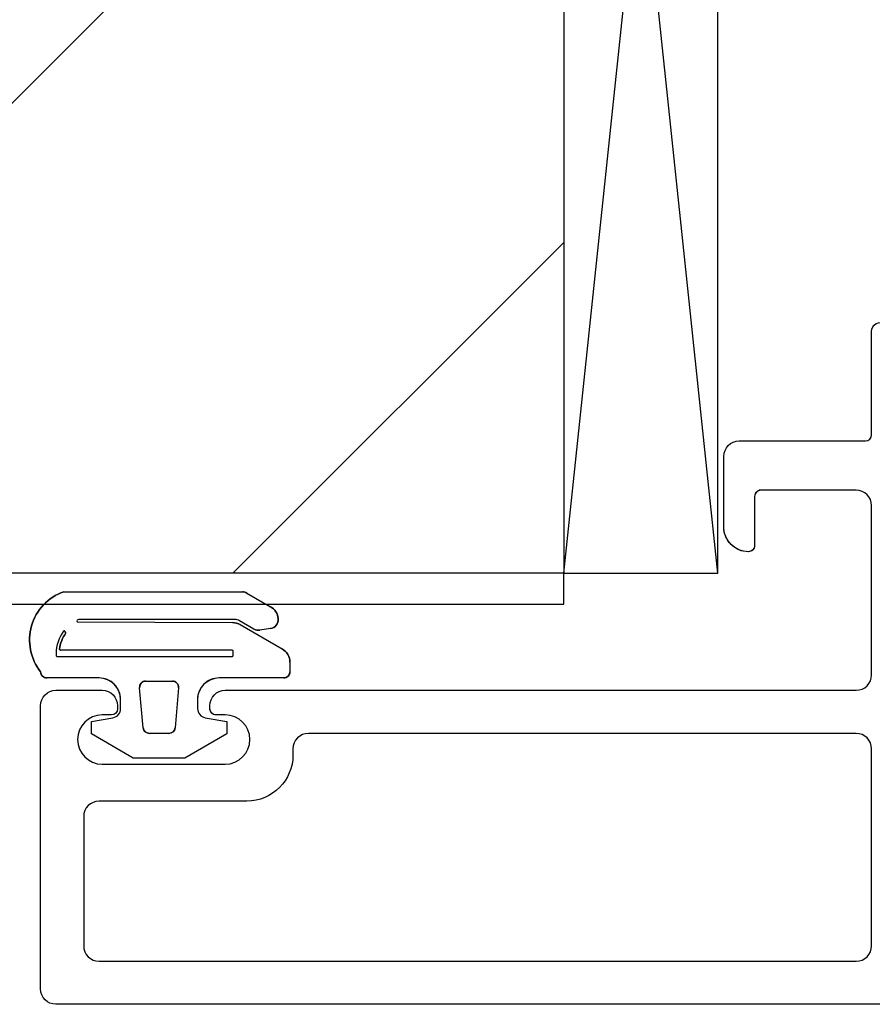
# Model space of a CAD drawing. Header units: millimetres. Extents: x 111285 to 237437, y -9513 to 52045.
# Tile 33 of 117: x 137631 to 137659, y 400 to 432. Entities that reach past the tile are written whole.
import ezdxf

# ---------------------------------------------------------------- set-up
doc = ezdxf.new("R2010")
doc.units = ezdxf.units.MM
doc.header["$LTSCALE"] = 100
doc.linetypes.add('ACAD_ISO10W100', pattern=[18, 12, -3, 0, -3])
doc.layers.get('0').update_dxf_attribs({"color": 252})
for name, color, linetype in [('0-arcering', 252, 'Continuous'), ('0-binnenwanden', 252, 'Continuous'), ('0-BUITENKOZIJNEN', 252, 'Continuous')]:
    doc.layers.add(name, color=color, linetype=linetype)

# ---------------------------------------------------------------- blocks, each defined once
blk = doc.blocks.new('S270152_3block')
at = {"color": 5, "linetype": 'Continuous'}
for points in [[(-2.909185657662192, 5.347905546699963), (-2.785387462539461, 6.050000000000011), (-2.385387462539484, 6.050000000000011), (-1.600000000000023, 4.689669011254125), (-1.600000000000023, 3.010330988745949), (-2.385387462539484, 1.650000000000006), (-2.785387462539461, 1.650000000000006), (-2.909185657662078, 2.352094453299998, 0.3639702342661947), (-3.204627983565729, 2.599999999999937), (-3.499999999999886, 2.599999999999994, 0.414213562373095), (-4.200000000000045, 1.900000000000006), (-4.200000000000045, 0.1999999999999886, -0.414213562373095), (-4.400000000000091, 0), (-4.400000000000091, 0), (-4.400000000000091, 0, -0.5143476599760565), (-7, 0.7495587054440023), (-7, 6.555513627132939), (-7, 6.555513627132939, -0.1316524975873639), (-6.959807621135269, 6.705513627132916), (-6.959807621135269, 6.705513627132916), (-6.516783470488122, 7.472853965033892), (-6.516783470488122, 7.472853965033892, -0.2441423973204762), (-6.128393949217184, 7.720858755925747), (-6.128393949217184, 7.720858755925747, -0.3962331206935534), (-5.805040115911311, 7.467226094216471), (-5.805040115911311, 7.467226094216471), (-5.753205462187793, 7.126888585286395), (-5.753205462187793, 7.126888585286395, -0.1703036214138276), (-5.789977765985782, 6.931718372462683), (-5.789977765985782, 6.931718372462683), (-6.059807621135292, 6.464359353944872), (-6.059807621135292, 6.464359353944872, 0.1316524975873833), (-6.099999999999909, 6.314359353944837), (-6.099999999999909, 6.314359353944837), (-6.100000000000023, 1.238134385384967), (-6.100000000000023, 1.238134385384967, 0.4916311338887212), (-6.026319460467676, 1.183016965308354), (-6.026319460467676, 1.183016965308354), (-6, 6.233974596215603, -0.131652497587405), (-5.933012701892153, 6.483974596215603), (-5.144337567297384, 7.849999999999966), (-5.144337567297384, 7.849999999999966, -0.2679491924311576), (-4.711324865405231, 8.099999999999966), (-4.711324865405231, 8.099999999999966), (-4.400000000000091, 8.099999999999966, -0.414213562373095), (-4.200000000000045, 7.899999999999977), (-4.200000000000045, 5.800000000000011, 0.414213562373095), (-3.5, 5.100000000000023), (-3.204627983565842, 5.100000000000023, 0.363970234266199)], [(-4.899999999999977, 0.535276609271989), (-4.899999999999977, 6.225514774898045), (-4.899999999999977, 6.225514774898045), (-4.92999999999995, 6.255514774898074), (-4.92999999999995, 6.255514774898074), (-4.899999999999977, 6.225514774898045), (-4.899999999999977, 6.225514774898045, 0.4142135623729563), (-4.92999999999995, 6.255514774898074, 0.4142135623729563), (-4.92999999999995, 6.255514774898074), (-5.069999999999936, 6.255514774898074), (-5.069999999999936, 6.255514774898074, 0.4142135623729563), (-5.099999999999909, 6.225514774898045), (-5.099999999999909, 6.225514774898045), (-5.100000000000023, 0.6432031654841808), (-5.100000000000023, 0.6432031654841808, -0.450353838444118), (-5.133644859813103, 0.6134254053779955), (-5.133644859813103, 0.6134254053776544, -0.124640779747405), (-5.666247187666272, 0.8242821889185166), (-5.666247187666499, 0.8242821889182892), (-5.718000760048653, 0.792473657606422), (-5.718000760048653, 0.792473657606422, 0.506574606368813), (-5.718429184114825, 0.744100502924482), (-5.718429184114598, 0.7441005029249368, 0.1618581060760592), (-5, 0.5052766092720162), (-5, 0.5052766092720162), (-4.92999999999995, 0.5052766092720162), (-4.92999999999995, 0.5052766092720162, 0.4142135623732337)], [(-2.582568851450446, 4.367241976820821, -0.3888787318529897), (-2.399999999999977, 4.168003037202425), (-2.399999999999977, 4.168003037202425), (-2.399999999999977, 3.531996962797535), (-2.399999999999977, 3.531996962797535, -0.3888787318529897), (-2.582568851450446, 3.332758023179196), (-2.582568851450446, 3.332758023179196), (-3.882568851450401, 3.219022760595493), (-3.882568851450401, 3.219022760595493, -0.4400105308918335), (-4.099999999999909, 3.418261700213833), (-4.099999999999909, 3.418261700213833), (-4.100000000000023, 4.281738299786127), (-4.100000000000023, 4.281738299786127, -0.4400105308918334), (-3.882568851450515, 4.480977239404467), (-3.882568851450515, 4.480977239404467)]]:
    blk.add_lwpolyline(points, format="xyb", close=True, dxfattribs=at)
blk = doc.blocks.new('SR8-hori')
at = {"linetype": 'Continuous'}
for p, q in [((0.7495587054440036, 8.300000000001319), (6.55551362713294, 8.300000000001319)), ((6.55551362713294, 8.300000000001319), (6.55551362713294, 8.300000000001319)), ((6.705513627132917, 8.259807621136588), (6.705513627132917, 8.259807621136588)), ((6.705513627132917, 8.259807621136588), (7.472853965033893, 7.816783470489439)), ((7.472853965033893, 7.816783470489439), (7.472853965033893, 7.816783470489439)), ((6.314359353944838, 7.400000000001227), (1.238134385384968, 7.400000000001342)), ((1.238134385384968, 7.400000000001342), (1.238134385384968, 7.400000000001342)), ((6.314359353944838, 7.400000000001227), (6.314359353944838, 7.400000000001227)), ((6.931718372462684, 7.0899777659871), (6.464359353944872, 7.35980762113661)), ((6.464359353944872, 7.35980762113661), (6.464359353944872, 7.35980762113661)), ((7.720858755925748, 7.428393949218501), (7.720858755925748, 7.428393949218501)), ((1.183016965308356, 7.326319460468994), (1.183016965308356, 7.326319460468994)), ((1.183016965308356, 7.326319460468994), (6.233974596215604, 7.300000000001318)), ((6.483974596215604, 7.233012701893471), (7.849999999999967, 6.444337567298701)), ((6.931718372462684, 7.0899777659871), (6.931718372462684, 7.0899777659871)), ((7.467226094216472, 7.105040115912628), (7.126888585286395, 7.053205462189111)), ((7.126888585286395, 7.053205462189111), (7.126888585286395, 7.053205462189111)), ((7.467226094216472, 7.105040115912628), (7.467226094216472, 7.105040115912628)), ((0.744100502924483, 7.018429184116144), (0.7441005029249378, 7.018429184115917)), ((0.8242821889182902, 6.966247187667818), (0.792473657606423, 7.018000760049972)), ((0.792473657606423, 7.018000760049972), (0.792473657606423, 7.018000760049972)), ((0.8242821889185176, 6.966247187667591), (0.8242821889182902, 6.966247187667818)), ((0.6134254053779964, 6.433644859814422), (0.6134254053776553, 6.433644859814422)), ((6.225514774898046, 6.400000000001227), (0.6432031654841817, 6.400000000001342)), ((0.6432031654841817, 6.400000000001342), (0.6432031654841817, 6.400000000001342)), ((6.225514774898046, 6.400000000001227), (6.225514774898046, 6.400000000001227)), ((7.849999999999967, 6.444337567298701), (7.849999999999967, 6.444337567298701)), ((0.5052766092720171, 6.300000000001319), (0.5052766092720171, 6.300000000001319)), ((0.5052766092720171, 6.300000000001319), (0.5052766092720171, 6.230000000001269)), ((0.5052766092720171, 6.230000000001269), (0.5052766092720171, 6.230000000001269)), ((0.5352766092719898, 6.200000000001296), (6.225514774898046, 6.200000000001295)), ((6.225514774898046, 6.200000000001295), (6.255514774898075, 6.230000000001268)), ((6.255514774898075, 6.230000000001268), (6.225514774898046, 6.200000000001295)), ((6.225514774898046, 6.200000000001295), (6.225514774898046, 6.200000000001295)), ((6.225514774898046, 6.200000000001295), (6.225514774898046, 6.200000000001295)), ((6.255514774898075, 6.230000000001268), (6.255514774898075, 6.370000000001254)), ((6.255514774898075, 6.370000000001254), (6.255514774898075, 6.370000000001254)), ((6.255514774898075, 6.230000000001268), (6.255514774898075, 6.230000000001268)), ((6.255514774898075, 6.230000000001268), (6.255514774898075, 6.230000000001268)), ((8.099999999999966, 6.011324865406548), (8.099999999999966, 6.011324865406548)), ((8.099999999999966, 6.011324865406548), (8.099999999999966, 5.700000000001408)), ((8.082401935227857e-16, 5.70000000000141), (8.082401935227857e-16, 5.70000000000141)), ((8.082401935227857e-16, 5.70000000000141), (8.082401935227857e-16, 5.70000000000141)), ((1.900000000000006, 5.500000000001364), (0.1999999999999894, 5.500000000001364)), ((7.899999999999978, 5.500000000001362), (5.800000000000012, 5.500000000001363)), ((3.332758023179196, 3.882568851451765), (3.219022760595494, 5.18256885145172)), ((3.219022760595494, 5.18256885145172), (3.219022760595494, 5.18256885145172)), ((3.418261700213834, 5.400000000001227), (3.418261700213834, 5.400000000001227)), ((3.418261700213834, 5.400000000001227), (4.281738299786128, 5.400000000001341)), ((4.281738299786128, 5.400000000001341), (4.281738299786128, 5.400000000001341)), ((4.480977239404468, 5.182568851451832), (4.367241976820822, 3.882568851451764)), ((4.480977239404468, 5.182568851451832), (4.480977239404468, 5.182568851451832)), ((2.599999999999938, 4.504627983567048), (2.599999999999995, 4.800000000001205)), ((5.100000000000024, 4.800000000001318), (5.100000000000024, 4.50462798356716)), ((1.650000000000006, 4.08538746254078), (2.352094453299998, 4.209185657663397)), ((5.347905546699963, 4.20918565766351), (6.050000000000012, 4.085387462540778)), ((1.650000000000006, 3.685387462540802), (1.650000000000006, 4.08538746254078)), ((3.332758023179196, 3.882568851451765), (3.332758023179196, 3.882568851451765)), ((6.050000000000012, 4.085387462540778), (6.050000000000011, 3.685387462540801)), ((3.010330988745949, 2.900000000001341), (1.650000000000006, 3.685387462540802)), ((4.168003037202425, 3.700000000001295), (3.531996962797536, 3.700000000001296)), ((3.531996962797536, 3.700000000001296), (3.531996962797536, 3.700000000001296)), ((4.168003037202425, 3.700000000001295), (4.168003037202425, 3.700000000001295)), ((6.050000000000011, 3.685387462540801), (4.689669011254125, 2.900000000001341)), ((4.689669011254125, 2.900000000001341), (3.010330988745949, 2.900000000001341))]:
    blk.add_line(p, q, dxfattribs=at)
for centre, radius, start, end in [((1.304190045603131, 6.73205850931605), 1.663146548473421, 109.4803250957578, 218.3559984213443), ((6.555513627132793, 8.00000000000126), 0.3000000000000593, 59.99999999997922, 89.999999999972), ((7.22285396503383, 7.38377076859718), 0.5000000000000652, 5.120252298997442, 59.99999999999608), ((1.238987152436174, 7.341906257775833), 0.05810000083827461, 90.8409932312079, 195.5616650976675), ((6.314359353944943, 7.100000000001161), 0.3000000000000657, 60.00000000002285, 90.00000000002), ((7.422055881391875, 7.40162004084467), 0.2999999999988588, 278.6598082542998, 5.120252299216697), ((6.233974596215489, 6.800000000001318), 0.5, 59.99999999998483, 89.99999999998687), ((7.081718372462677, 7.349785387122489), 0.3000000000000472, 240.0000000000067, 278.6598082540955), ((1.705276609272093, 6.300000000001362), 1.200000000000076, 143.2237961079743, 180.0000000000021), ((1.770532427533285, 6.283587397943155), 1.166796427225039, 144.1919311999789, 172.610932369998), ((0.7681299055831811, 7.000468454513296), 0.03000000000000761, 35.76133317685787, 143.2237961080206), ((0.6432031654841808, 6.430000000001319), 0.02999999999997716, 173.0215899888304, 270.0000000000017), ((6.225514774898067, 6.370000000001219), 0.03000000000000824, 6.785183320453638e-11, 90.00000000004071), ((7.60000000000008, 6.011324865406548), 0.4999999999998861, 0, 60.0000000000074), ((0.5352766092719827, 6.230000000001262), 0.02999999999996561, 179.9999999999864, 270.0000000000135), ((6.225514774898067, 6.230000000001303), 0.03000000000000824, 269.9999999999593, 359.9999999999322), ((0.2000000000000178, 5.700000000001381), 0.2000000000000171, 179.9999999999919, 269.9999999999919), ((1.899999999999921, 4.80000000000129), 0.7000000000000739, 359.9999999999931, 89.999999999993), ((5.800000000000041, 4.800000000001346), 0.700000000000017, 90.00000000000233, 180.0000000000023), ((7.899999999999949, 5.70000000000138), 0.2000000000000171, 270.0000000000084, 8.142219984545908e-12), ((3.418261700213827, 5.200000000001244), 0.1999999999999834, 89.99999999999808, 184.9999999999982), ((4.281738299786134, 5.200000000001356), 0.1999999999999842, 355.0000000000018, 90.00000000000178), ((2.299999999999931, 4.504627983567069), 0.3000000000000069, 279.9999999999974, 359.999999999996), ((5.400000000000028, 4.504627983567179), 0.3000000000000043, 180.0000000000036, 260.000000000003), ((3.531996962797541, 3.900000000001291), 0.1999999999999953, 184.9999999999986, 269.9999999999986), ((4.168003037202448, 3.900000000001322), 0.2000000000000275, 269.9999999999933, 354.9999999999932)]:
    blk.add_arc(centre, radius, start, end, dxfattribs=at)
at = {"layer": '0-BUITENKOZIJNEN', "linetype": 'Continuous', "ltscale": 0.25}
blk.add_lwpolyline([(77.5, -5.100000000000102), (0.5000000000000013, -5.10000000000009, -0.4142135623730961), (1.265654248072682e-15, -4.60000000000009), (-7.771561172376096e-16, 4.599999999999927, -0.4142135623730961), (0.4999999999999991, 5.099999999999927), (1.999999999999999, 5.099999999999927, -0.4142135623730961), (2.499999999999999, 4.599999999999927), (2.499999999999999, 4.499999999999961, -0.4142135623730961), (2.30000000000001, 4.299999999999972), (1.999999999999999, 4.299999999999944, 1.000000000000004), (2, 2.699999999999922), (6, 2.699999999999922, 1.000000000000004), (5.999999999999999, 4.299999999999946), (5.699999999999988, 4.299999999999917, -0.4142135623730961), (5.499999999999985, 4.499999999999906), (5.499999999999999, 4.5999999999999, -0.4142135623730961), (5.999999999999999, 5.0999999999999), (26.5, 5.099999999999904, 0.4142135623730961), (27, 5.599999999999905), (27.00000000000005, 11.09999999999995, 0.4142135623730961), (26.50000000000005, 11.59999999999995), (23.40000000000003, 11.59999999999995, 0.4142135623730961), (23.20000000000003, 11.39999999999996), (23.20000000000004, 9.800002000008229, -0.4142135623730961), (23.00000000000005, 9.60000200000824, -0.4142135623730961), (22.20000000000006, 10.4000019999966), (22.20000000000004, 12.69999999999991, -0.4142135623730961), (22.70000000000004, 13.19999999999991), (26.80000000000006, 13.19999999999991, 0.4142135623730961), (27.00000000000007, 13.3999999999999), (27.00000000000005, 16.75172530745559, -0.5773512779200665), (27.45000078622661, 17.01153247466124)], format="xyb", dxfattribs=at)
at = {"layer": '0-BUITENKOZIJNEN', "linetype": 'Continuous'}
blk.add_lwpolyline([(1.400000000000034, 0.9999999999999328), (1.400000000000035, -3.200000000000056, 0.4142135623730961), (1.900000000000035, -3.700000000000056), (26.5, -3.70000000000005, 0.4142135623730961), (27, -3.20000000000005), (27, 3.199999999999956, 0.4142135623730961), (26.5, 3.699999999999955), (8.700000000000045, 3.699999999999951, 0.4142135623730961), (8.200000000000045, 3.199999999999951), (8.200000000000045, 2.999999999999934, -0.4142135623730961), (6.700000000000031, 1.499999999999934), (1.900000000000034, 1.499999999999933, 0.4142135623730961)], format="xyb", close=True, dxfattribs=at)
blk = doc.blocks.new('onderlegger beganegrond')
at = {"layer": '0-arcering', "ltscale": 0.1}
h = blk.add_hatch(dxfattribs=at)
h.set_pattern_fill('ANSI31', color=256, scale=5, style=0)
h.set_pattern_definition([(224.9999999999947, (11118.99999999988, 4.632738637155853e-10), (11.2253201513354, -11.22532015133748), [])])
h.paths.add_polyline_path([(11496.99999999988, 414.0000000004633), (11434.99999999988, 414.0000000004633), (11434.99999999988, 489.0000000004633), (11478.99999999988, 489.0000000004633), (11478.99999999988, 458.0000000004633), (11496.99999999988, 458.0000000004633)])
at = {"ltscale": 0.1}
for p, q in [((11502.00001335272, 414.0000000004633), (11497.00001335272, 461.5000000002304)), ((11497.00001335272, 414.0000000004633), (11502.00001335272, 461.5000000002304))]:
    blk.add_line(p, q, dxfattribs=at)
blk.add_lwpolyline([(11502.00001335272, 461.5000000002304), (11497.00001335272, 461.5000000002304), (11497.00001335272, 414.0000000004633), (11502.00001335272, 414.0000000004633)], close=True, dxfattribs=at)
blk.add_lwpolyline([(11496.99999999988, 414.0000000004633), (11434.99999999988, 414.0000000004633), (11434.99999999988, 413.0000000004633), (11496.99999999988, 413.0000000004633)], close=True)
at = {"layer": '0-binnenwanden', "ltscale": 0.1}
blk.add_lwpolyline([(11496.99999999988, 414.0000000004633), (11434.99999999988, 414.0000000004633), (11434.99999999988, 489.0000000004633), (11478.99999999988, 489.0000000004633), (11478.99999999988, 458.0000000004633), (11496.99999999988, 458.0000000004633)], close=True, dxfattribs=at)
blk.add_blockref('SR8-hori', (11480, 405.1000000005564))
at = {"linetype": 'ACAD_ISO10W100', "rotation": 270}
blk.add_blockref('S270152_3block', (11479.99999999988, 406.4000000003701), dxfattribs=at)

msp = doc.modelspace()

# ---------------------------------------------------------------- linework, layer by layer
at = {"linetype": 'Continuous'}
for p, q in [((137632.7480639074, 413.4000000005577), (137638.5540188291, 413.4000000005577)), ((137632.7480639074, 413.4000000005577), (137638.5540188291, 413.4000000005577)), ((137632.7480639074, 413.4000000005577), (137638.5540188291, 413.4000000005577)), ((137638.5540188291, 413.4000000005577), (137638.5540188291, 413.4000000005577)), ((137638.5540188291, 413.4000000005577), (137638.5540188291, 413.4000000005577)), ((137638.5540188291, 413.4000000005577), (137638.5540188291, 413.4000000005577)), ((137638.7040188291, 413.359807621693), (137638.7040188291, 413.359807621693)), ((137638.7040188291, 413.359807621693), (137639.471359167, 412.9167834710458)), ((137638.7040188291, 413.359807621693), (137638.7040188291, 413.359807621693)), ((137638.7040188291, 413.359807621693), (137639.471359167, 412.9167834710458)), ((137638.7040188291, 413.359807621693), (137638.7040188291, 413.359807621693)), ((137638.7040188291, 413.359807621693), (137639.471359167, 412.9167834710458)), ((137639.471359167, 412.9167834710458), (137639.471359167, 412.9167834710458)), ((137639.471359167, 412.9167834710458), (137639.471359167, 412.9167834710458)), ((137639.471359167, 412.9167834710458), (137639.471359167, 412.9167834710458)), ((137633.1815221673, 412.4263194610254), (137633.1815221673, 412.4263194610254)), ((137633.1815221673, 412.4263194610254), (137638.2324797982, 412.4000000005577)), ((137633.1815221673, 412.4263194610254), (137633.1815221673, 412.4263194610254)), ((137633.1815221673, 412.4263194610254), (137638.2324797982, 412.4000000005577)), ((137633.1815221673, 412.4263194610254), (137633.1815221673, 412.4263194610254)), ((137633.1815221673, 412.4263194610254), (137638.2324797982, 412.4000000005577)), ((137638.3128645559, 412.5000000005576), (137633.2366395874, 412.5000000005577)), ((137633.2366395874, 412.5000000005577), (137633.2366395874, 412.5000000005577)), ((137638.3128645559, 412.5000000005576), (137633.2366395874, 412.5000000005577)), ((137633.2366395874, 412.5000000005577), (137633.2366395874, 412.5000000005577)), ((137638.3128645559, 412.5000000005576), (137633.2366395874, 412.5000000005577)), ((137633.2366395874, 412.5000000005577), (137633.2366395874, 412.5000000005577)), ((137638.3128645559, 412.5000000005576), (137638.3128645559, 412.5000000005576)), ((137638.3128645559, 412.5000000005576), (137638.3128645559, 412.5000000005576)), ((137638.3128645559, 412.5000000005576), (137638.3128645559, 412.5000000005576)), ((137638.9302235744, 412.1899777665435), (137638.4628645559, 412.459807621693)), ((137638.4628645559, 412.459807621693), (137638.4628645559, 412.459807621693)), ((137638.9302235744, 412.1899777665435), (137638.4628645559, 412.459807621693)), ((137638.4628645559, 412.459807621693), (137638.4628645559, 412.459807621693)), ((137638.9302235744, 412.1899777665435), (137638.4628645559, 412.459807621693)), ((137638.4628645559, 412.459807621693), (137638.4628645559, 412.459807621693)), ((137638.4824797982, 412.3330127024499), (137639.848505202, 411.5443375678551)), ((137638.4824797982, 412.3330127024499), (137639.848505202, 411.5443375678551)), ((137638.4824797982, 412.3330127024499), (137639.848505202, 411.5443375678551)), ((137639.7193639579, 412.5283939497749), (137639.7193639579, 412.5283939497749)), ((137639.7193639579, 412.5283939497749), (137639.7193639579, 412.5283939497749)), ((137639.7193639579, 412.5283939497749), (137639.7193639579, 412.5283939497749)), ((137632.7426057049, 412.1184291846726), (137632.7426057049, 412.1184291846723)), ((137632.7426057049, 412.1184291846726), (137632.7426057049, 412.1184291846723)), ((137632.7426057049, 412.1184291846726), (137632.7426057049, 412.1184291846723)), ((137632.8227873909, 412.0662471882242), (137632.7909788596, 412.1180007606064)), ((137632.7909788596, 412.1180007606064), (137632.7909788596, 412.1180007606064)), ((137632.8227873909, 412.0662471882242), (137632.7909788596, 412.1180007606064)), ((137632.7909788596, 412.1180007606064), (137632.7909788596, 412.1180007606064)), ((137632.8227873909, 412.0662471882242), (137632.7909788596, 412.1180007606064)), ((137632.7909788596, 412.1180007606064), (137632.7909788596, 412.1180007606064)), ((137632.8227873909, 412.066247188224), (137632.8227873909, 412.0662471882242)), ((137632.8227873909, 412.066247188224), (137632.8227873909, 412.0662471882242)), ((137632.8227873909, 412.066247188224), (137632.8227873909, 412.0662471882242)), ((137638.9302235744, 412.1899777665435), (137638.9302235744, 412.1899777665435)), ((137638.9302235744, 412.1899777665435), (137638.9302235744, 412.1899777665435)), ((137638.9302235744, 412.1899777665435), (137638.9302235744, 412.1899777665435)), ((137639.4657312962, 412.205040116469), (137639.1253937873, 412.1532054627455)), ((137639.4657312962, 412.205040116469), (137639.1253937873, 412.1532054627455)), ((137639.4657312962, 412.205040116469), (137639.1253937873, 412.1532054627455)), ((137639.1253937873, 412.1532054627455), (137639.1253937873, 412.1532054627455)), ((137639.1253937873, 412.1532054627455), (137639.1253937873, 412.1532054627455)), ((137639.1253937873, 412.1532054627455), (137639.1253937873, 412.1532054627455)), ((137639.4657312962, 412.205040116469), (137639.4657312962, 412.205040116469)), ((137639.4657312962, 412.205040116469), (137639.4657312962, 412.205040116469)), ((137639.4657312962, 412.205040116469), (137639.4657312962, 412.205040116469)), ((137632.5037818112, 411.4000000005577), (137632.5037818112, 411.4000000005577)), ((137632.5037818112, 411.4000000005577), (137632.5037818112, 411.3300000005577)), ((137632.5037818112, 411.4000000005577), (137632.5037818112, 411.4000000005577)), ((137632.5037818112, 411.4000000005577), (137632.5037818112, 411.3300000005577)), ((137632.5037818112, 411.4000000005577), (137632.5037818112, 411.4000000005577)), ((137632.5037818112, 411.4000000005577), (137632.5037818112, 411.3300000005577)), ((137632.5037818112, 411.3300000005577), (137632.5037818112, 411.3300000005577)), ((137632.5037818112, 411.3300000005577), (137632.5037818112, 411.3300000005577)), ((137632.5037818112, 411.3300000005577), (137632.5037818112, 411.3300000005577)), ((137632.6119306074, 411.5336448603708), (137632.6119306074, 411.5336448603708)), ((137632.6119306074, 411.5336448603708), (137632.6119306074, 411.5336448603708)), ((137632.6119306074, 411.5336448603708), (137632.6119306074, 411.5336448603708)), ((137638.2240199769, 411.5000000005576), (137632.6417083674, 411.5000000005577)), ((137632.6417083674, 411.5000000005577), (137632.6417083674, 411.5000000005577)), ((137638.2240199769, 411.5000000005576), (137632.6417083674, 411.5000000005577)), ((137632.6417083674, 411.5000000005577), (137632.6417083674, 411.5000000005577)), ((137638.2240199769, 411.5000000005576), (137632.6417083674, 411.5000000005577)), ((137632.6417083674, 411.5000000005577), (137632.6417083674, 411.5000000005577)), ((137638.2240199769, 411.5000000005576), (137638.2240199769, 411.5000000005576)), ((137638.2240199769, 411.5000000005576), (137638.2240199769, 411.5000000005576)), ((137638.2240199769, 411.5000000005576), (137638.2240199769, 411.5000000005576)), ((137638.2240199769, 411.3000000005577), (137638.2540199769, 411.3300000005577)), ((137638.2540199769, 411.3300000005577), (137638.2240199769, 411.3000000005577)), ((137638.2240199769, 411.3000000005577), (137638.2540199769, 411.3300000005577)), ((137638.2540199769, 411.3300000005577), (137638.2240199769, 411.3000000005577)), ((137638.2240199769, 411.3000000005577), (137638.2540199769, 411.3300000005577)), ((137638.2540199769, 411.3300000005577), (137638.2240199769, 411.3000000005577)), ((137638.2540199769, 411.3300000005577), (137638.2540199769, 411.4700000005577)), ((137638.2540199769, 411.4700000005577), (137638.2540199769, 411.4700000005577)), ((137638.2540199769, 411.3300000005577), (137638.2540199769, 411.4700000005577)), ((137638.2540199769, 411.4700000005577), (137638.2540199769, 411.4700000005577)), ((137638.2540199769, 411.3300000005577), (137638.2540199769, 411.4700000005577)), ((137638.2540199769, 411.4700000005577), (137638.2540199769, 411.4700000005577)), ((137638.2540199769, 411.3300000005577), (137638.2540199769, 411.3300000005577)), ((137638.2540199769, 411.3300000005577), (137638.2540199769, 411.3300000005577)), ((137638.2540199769, 411.3300000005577), (137638.2540199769, 411.3300000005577)), ((137638.2540199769, 411.3300000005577), (137638.2540199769, 411.3300000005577)), ((137638.2540199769, 411.3300000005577), (137638.2540199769, 411.3300000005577)), ((137638.2540199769, 411.3300000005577), (137638.2540199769, 411.3300000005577)), ((137639.848505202, 411.5443375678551), (137639.848505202, 411.5443375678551)), ((137639.848505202, 411.5443375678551), (137639.848505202, 411.5443375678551)), ((137639.848505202, 411.5443375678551), (137639.848505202, 411.5443375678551)), ((137632.5337818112, 411.3000000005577), (137638.2240199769, 411.3000000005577)), ((137632.5337818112, 411.3000000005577), (137638.2240199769, 411.3000000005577)), ((137632.5337818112, 411.3000000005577), (137638.2240199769, 411.3000000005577)), ((137638.2240199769, 411.3000000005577), (137638.2240199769, 411.3000000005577)), ((137638.2240199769, 411.3000000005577), (137638.2240199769, 411.3000000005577)), ((137638.2240199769, 411.3000000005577), (137638.2240199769, 411.3000000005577)), ((137638.2240199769, 411.3000000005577), (137638.2240199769, 411.3000000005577)), ((137638.2240199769, 411.3000000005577), (137638.2240199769, 411.3000000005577)), ((137638.2240199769, 411.3000000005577), (137638.2240199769, 411.3000000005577)), ((137640.098505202, 411.111324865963), (137640.098505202, 411.111324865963)), ((137640.098505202, 411.111324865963), (137640.098505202, 410.8000000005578)), ((137640.098505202, 411.111324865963), (137640.098505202, 411.111324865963)), ((137640.098505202, 411.111324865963), (137640.098505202, 410.8000000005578)), ((137640.098505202, 411.111324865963), (137640.098505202, 411.111324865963)), ((137640.098505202, 411.111324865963), (137640.098505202, 410.8000000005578)), ((137631.9985052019, 410.8000000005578), (137631.9985052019, 410.8000000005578)), ((137631.9985052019, 410.8000000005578), (137631.9985052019, 410.8000000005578)), ((137631.9985052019, 410.8000000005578), (137631.9985052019, 410.8000000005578)), ((137631.9985052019, 410.8000000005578), (137631.9985052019, 410.8000000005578)), ((137631.9985052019, 410.8000000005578), (137631.9985052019, 410.8000000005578)), ((137631.9985052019, 410.8000000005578), (137631.9985052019, 410.8000000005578)), ((137633.898505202, 410.6000000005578), (137632.198505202, 410.6000000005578)), ((137633.898505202, 410.6000000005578), (137632.198505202, 410.6000000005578)), ((137633.898505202, 410.6000000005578), (137632.198505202, 410.6000000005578)), ((137635.4167669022, 410.5000000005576), (137635.4167669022, 410.5000000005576)), ((137635.4167669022, 410.5000000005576), (137636.2802435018, 410.5000000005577)), ((137635.4167669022, 410.5000000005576), (137635.4167669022, 410.5000000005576)), ((137635.4167669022, 410.5000000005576), (137636.2802435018, 410.5000000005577)), ((137635.4167669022, 410.5000000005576), (137635.4167669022, 410.5000000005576)), ((137635.4167669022, 410.5000000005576), (137636.2802435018, 410.5000000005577)), ((137636.2802435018, 410.5000000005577), (137636.2802435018, 410.5000000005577)), ((137636.2802435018, 410.5000000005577), (137636.2802435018, 410.5000000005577)), ((137636.2802435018, 410.5000000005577), (137636.2802435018, 410.5000000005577)), ((137639.898505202, 410.6000000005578), (137637.798505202, 410.6000000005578)), ((137639.898505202, 410.6000000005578), (137637.798505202, 410.6000000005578)), ((137639.898505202, 410.6000000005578), (137637.798505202, 410.6000000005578)), ((137635.3312632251, 408.9825688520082), (137635.2175279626, 410.2825688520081)), ((137635.2175279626, 410.2825688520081), (137635.2175279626, 410.2825688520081)), ((137635.3312632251, 408.9825688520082), (137635.2175279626, 410.2825688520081)), ((137635.2175279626, 410.2825688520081), (137635.2175279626, 410.2825688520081)), ((137635.3312632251, 408.9825688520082), (137635.2175279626, 410.2825688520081)), ((137635.2175279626, 410.2825688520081), (137635.2175279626, 410.2825688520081)), ((137636.4794824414, 410.2825688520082), (137636.3657471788, 408.9825688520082)), ((137636.4794824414, 410.2825688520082), (137636.3657471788, 408.9825688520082)), ((137636.4794824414, 410.2825688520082), (137636.3657471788, 408.9825688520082)), ((137636.4794824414, 410.2825688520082), (137636.4794824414, 410.2825688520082)), ((137636.4794824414, 410.2825688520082), (137636.4794824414, 410.2825688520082)), ((137636.4794824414, 410.2825688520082), (137636.4794824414, 410.2825688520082)), ((137634.598505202, 409.6046279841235), (137634.598505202, 409.9000000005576)), ((137634.598505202, 409.6046279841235), (137634.598505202, 409.9000000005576)), ((137634.598505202, 409.6046279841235), (137634.598505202, 409.9000000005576)), ((137637.098505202, 409.9000000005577), (137637.098505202, 409.6046279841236)), ((137637.098505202, 409.9000000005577), (137637.098505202, 409.6046279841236)), ((137637.098505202, 409.9000000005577), (137637.098505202, 409.6046279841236)), ((137633.648505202, 409.1853874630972), (137634.3505996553, 409.3091856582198)), ((137633.648505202, 409.1853874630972), (137634.3505996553, 409.3091856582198)), ((137633.648505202, 409.1853874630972), (137634.3505996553, 409.3091856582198)), ((137633.648505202, 408.7853874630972), (137633.648505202, 409.1853874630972)), ((137633.648505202, 408.7853874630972), (137633.648505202, 409.1853874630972)), ((137633.648505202, 408.7853874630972), (137633.648505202, 409.1853874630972)), ((137637.3464107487, 409.3091856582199), (137638.048505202, 409.1853874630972)), ((137637.3464107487, 409.3091856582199), (137638.048505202, 409.1853874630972)), ((137637.3464107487, 409.3091856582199), (137638.048505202, 409.1853874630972)), ((137638.048505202, 409.1853874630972), (137638.048505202, 408.7853874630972)), ((137638.048505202, 409.1853874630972), (137638.048505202, 408.7853874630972)), ((137638.048505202, 409.1853874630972), (137638.048505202, 408.7853874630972)), ((137635.0088361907, 408.0000000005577), (137633.648505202, 408.7853874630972)), ((137635.0088361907, 408.0000000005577), (137633.648505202, 408.7853874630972)), ((137635.0088361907, 408.0000000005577), (137633.648505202, 408.7853874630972)), ((137635.3312632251, 408.9825688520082), (137635.3312632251, 408.9825688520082)), ((137635.3312632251, 408.9825688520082), (137635.3312632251, 408.9825688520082)), ((137635.3312632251, 408.9825688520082), (137635.3312632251, 408.9825688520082)), ((137636.1665082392, 408.8000000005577), (137635.5305021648, 408.8000000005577)), ((137635.5305021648, 408.8000000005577), (137635.5305021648, 408.8000000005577)), ((137636.1665082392, 408.8000000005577), (137635.5305021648, 408.8000000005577)), ((137635.5305021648, 408.8000000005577), (137635.5305021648, 408.8000000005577)), ((137636.1665082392, 408.8000000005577), (137635.5305021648, 408.8000000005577)), ((137635.5305021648, 408.8000000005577), (137635.5305021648, 408.8000000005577)), ((137636.1665082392, 408.8000000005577), (137636.1665082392, 408.8000000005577)), ((137636.1665082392, 408.8000000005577), (137636.1665082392, 408.8000000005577)), ((137636.1665082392, 408.8000000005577), (137636.1665082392, 408.8000000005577)), ((137638.048505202, 408.7853874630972), (137636.6881742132, 408.0000000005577)), ((137638.048505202, 408.7853874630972), (137636.6881742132, 408.0000000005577)), ((137638.048505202, 408.7853874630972), (137636.6881742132, 408.0000000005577)), ((137636.6881742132, 408.0000000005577), (137635.0088361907, 408.0000000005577)), ((137636.6881742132, 408.0000000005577), (137635.0088361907, 408.0000000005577)), ((137636.6881742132, 408.0000000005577), (137635.0088361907, 408.0000000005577))]:
    msp.add_line(p, q, dxfattribs=at)
at = {"color": 5, "linetype": 'Continuous'}
for points in [[(137637.3464107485, 409.3091856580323), (137638.0485052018, 409.1853874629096), (137638.0485052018, 408.7853874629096), (137636.6881742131, 408.0000000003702), (137635.0088361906, 408.0000000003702), (137633.6485052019, 408.7853874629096), (137633.6485052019, 409.1853874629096), (137634.3505996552, 409.3091856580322, 0.3639702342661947), (137634.5985052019, 409.6046279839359), (137634.5985052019, 409.90000000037, 0.414213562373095), (137633.8985052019, 410.6000000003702), (137632.1985052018, 410.6000000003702, -0.414213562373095), (137631.9985052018, 410.8000000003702), (137631.9985052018, 410.8000000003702), (137631.9985052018, 410.8000000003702, -0.5143476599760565), (137632.7480639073, 413.4000000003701), (137638.554018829, 413.4000000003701), (137638.554018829, 413.4000000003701, -0.1316524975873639), (137638.704018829, 413.3598076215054), (137638.704018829, 413.3598076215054), (137639.4713591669, 412.9167834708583), (137639.4713591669, 412.9167834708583, -0.2441423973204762), (137639.7193639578, 412.5283939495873), (137639.7193639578, 412.5283939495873, -0.3962331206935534), (137639.465731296, 412.2050401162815), (137639.465731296, 412.2050401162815), (137639.1253937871, 412.1532054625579), (137639.1253937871, 412.1532054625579, -0.1703036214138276), (137638.9302235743, 412.1899777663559), (137638.9302235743, 412.1899777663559), (137638.4628645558, 412.4598076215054), (137638.4628645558, 412.4598076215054, 0.1316524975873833), (137638.3128645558, 412.5000000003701), (137638.3128645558, 412.5000000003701), (137633.2366395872, 412.5000000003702), (137633.2366395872, 412.5000000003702, 0.4916311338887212), (137633.1815221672, 412.4263194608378), (137633.1815221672, 412.4263194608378), (137638.2324797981, 412.4000000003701, -0.131652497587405), (137638.4824797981, 412.3330127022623), (137639.8485052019, 411.5443375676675), (137639.8485052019, 411.5443375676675, -0.2679491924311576), (137640.0985052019, 411.1113248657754), (137640.0985052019, 411.1113248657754), (137640.0985052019, 410.8000000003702, -0.414213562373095), (137639.8985052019, 410.6000000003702), (137637.7985052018, 410.6000000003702, 0.414213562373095), (137637.0985052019, 409.9000000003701), (137637.0985052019, 409.604627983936, 0.363970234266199)], [(137637.3464107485, 409.3091856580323), (137638.0485052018, 409.1853874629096), (137638.0485052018, 408.7853874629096), (137636.6881742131, 408.0000000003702), (137635.0088361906, 408.0000000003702), (137633.6485052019, 408.7853874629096), (137633.6485052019, 409.1853874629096), (137634.3505996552, 409.3091856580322, 0.3639702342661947), (137634.5985052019, 409.6046279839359), (137634.5985052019, 409.90000000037, 0.414213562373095), (137633.8985052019, 410.6000000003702), (137632.1985052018, 410.6000000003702, -0.414213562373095), (137631.9985052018, 410.8000000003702), (137631.9985052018, 410.8000000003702), (137631.9985052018, 410.8000000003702, -0.5143476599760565), (137632.7480639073, 413.4000000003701), (137638.554018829, 413.4000000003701), (137638.554018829, 413.4000000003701, -0.1316524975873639), (137638.704018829, 413.3598076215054), (137638.704018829, 413.3598076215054), (137639.4713591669, 412.9167834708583), (137639.4713591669, 412.9167834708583, -0.2441423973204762), (137639.7193639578, 412.5283939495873), (137639.7193639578, 412.5283939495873, -0.3962331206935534), (137639.465731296, 412.2050401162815), (137639.465731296, 412.2050401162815), (137639.1253937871, 412.1532054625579), (137639.1253937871, 412.1532054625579, -0.1703036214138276), (137638.9302235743, 412.1899777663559), (137638.9302235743, 412.1899777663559), (137638.4628645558, 412.4598076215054), (137638.4628645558, 412.4598076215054, 0.1316524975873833), (137638.3128645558, 412.5000000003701), (137638.3128645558, 412.5000000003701), (137633.2366395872, 412.5000000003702), (137633.2366395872, 412.5000000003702, 0.4916311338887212), (137633.1815221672, 412.4263194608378), (137633.1815221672, 412.4263194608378), (137638.2324797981, 412.4000000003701, -0.131652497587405), (137638.4824797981, 412.3330127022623), (137639.8485052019, 411.5443375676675), (137639.8485052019, 411.5443375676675, -0.2679491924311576), (137640.0985052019, 411.1113248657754), (137640.0985052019, 411.1113248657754), (137640.0985052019, 410.8000000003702, -0.414213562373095), (137639.8985052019, 410.6000000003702), (137637.7985052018, 410.6000000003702, 0.414213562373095), (137637.0985052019, 409.9000000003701), (137637.0985052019, 409.604627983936, 0.363970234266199)], [(137637.3464107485, 409.3091856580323), (137638.0485052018, 409.1853874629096), (137638.0485052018, 408.7853874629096), (137636.6881742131, 408.0000000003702), (137635.0088361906, 408.0000000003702), (137633.6485052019, 408.7853874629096), (137633.6485052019, 409.1853874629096), (137634.3505996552, 409.3091856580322, 0.3639702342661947), (137634.5985052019, 409.6046279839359), (137634.5985052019, 409.90000000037, 0.414213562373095), (137633.8985052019, 410.6000000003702), (137632.1985052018, 410.6000000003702, -0.414213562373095), (137631.9985052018, 410.8000000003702), (137631.9985052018, 410.8000000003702), (137631.9985052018, 410.8000000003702, -0.5143476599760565), (137632.7480639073, 413.4000000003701), (137638.554018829, 413.4000000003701), (137638.554018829, 413.4000000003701, -0.1316524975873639), (137638.704018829, 413.3598076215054), (137638.704018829, 413.3598076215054), (137639.4713591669, 412.9167834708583), (137639.4713591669, 412.9167834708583, -0.2441423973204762), (137639.7193639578, 412.5283939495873), (137639.7193639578, 412.5283939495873, -0.3962331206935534), (137639.465731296, 412.2050401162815), (137639.465731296, 412.2050401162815), (137639.1253937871, 412.1532054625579), (137639.1253937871, 412.1532054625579, -0.1703036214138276), (137638.9302235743, 412.1899777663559), (137638.9302235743, 412.1899777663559), (137638.4628645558, 412.4598076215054), (137638.4628645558, 412.4598076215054, 0.1316524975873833), (137638.3128645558, 412.5000000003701), (137638.3128645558, 412.5000000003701), (137633.2366395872, 412.5000000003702), (137633.2366395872, 412.5000000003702, 0.4916311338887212), (137633.1815221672, 412.4263194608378), (137633.1815221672, 412.4263194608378), (137638.2324797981, 412.4000000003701, -0.131652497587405), (137638.4824797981, 412.3330127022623), (137639.8485052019, 411.5443375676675), (137639.8485052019, 411.5443375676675, -0.2679491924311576), (137640.0985052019, 411.1113248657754), (137640.0985052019, 411.1113248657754), (137640.0985052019, 410.8000000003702, -0.414213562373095), (137639.8985052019, 410.6000000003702), (137637.7985052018, 410.6000000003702, 0.414213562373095), (137637.0985052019, 409.9000000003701), (137637.0985052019, 409.604627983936, 0.363970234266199)], [(137632.5337818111, 411.3000000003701), (137638.2240199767, 411.3000000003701), (137638.2240199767, 411.3000000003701), (137638.2540199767, 411.3300000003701), (137638.2540199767, 411.3300000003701), (137638.2240199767, 411.3000000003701), (137638.2240199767, 411.3000000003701, 0.4142135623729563), (137638.2540199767, 411.3300000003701, 0.4142135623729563), (137638.2540199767, 411.3300000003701), (137638.2540199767, 411.4700000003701), (137638.2540199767, 411.4700000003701, 0.4142135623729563), (137638.2240199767, 411.5000000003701), (137638.2240199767, 411.5000000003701), (137632.6417083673, 411.5000000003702), (137632.6417083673, 411.5000000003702, -0.450353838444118), (137632.6119306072, 411.5336448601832), (137632.6119306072, 411.5336448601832, -0.124640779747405), (137632.8227873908, 412.0662471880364), (137632.8227873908, 412.0662471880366), (137632.7909788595, 412.1180007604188), (137632.7909788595, 412.1180007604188, 0.506574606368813), (137632.7426057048, 412.118429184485), (137632.7426057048, 412.1184291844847, 0.1618581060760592), (137632.5037818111, 411.4000000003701), (137632.5037818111, 411.4000000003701), (137632.5037818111, 411.3300000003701), (137632.5037818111, 411.3300000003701, 0.4142135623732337)], [(137632.5337818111, 411.3000000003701), (137638.2240199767, 411.3000000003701), (137638.2240199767, 411.3000000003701), (137638.2540199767, 411.3300000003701), (137638.2540199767, 411.3300000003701), (137638.2240199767, 411.3000000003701), (137638.2240199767, 411.3000000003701, 0.4142135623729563), (137638.2540199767, 411.3300000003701, 0.4142135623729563), (137638.2540199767, 411.3300000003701), (137638.2540199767, 411.4700000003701), (137638.2540199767, 411.4700000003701, 0.4142135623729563), (137638.2240199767, 411.5000000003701), (137638.2240199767, 411.5000000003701), (137632.6417083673, 411.5000000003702), (137632.6417083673, 411.5000000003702, -0.450353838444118), (137632.6119306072, 411.5336448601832), (137632.6119306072, 411.5336448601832, -0.124640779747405), (137632.8227873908, 412.0662471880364), (137632.8227873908, 412.0662471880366), (137632.7909788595, 412.1180007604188), (137632.7909788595, 412.1180007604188, 0.506574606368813), (137632.7426057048, 412.118429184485), (137632.7426057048, 412.1184291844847, 0.1618581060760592), (137632.5037818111, 411.4000000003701), (137632.5037818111, 411.4000000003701), (137632.5037818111, 411.3300000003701), (137632.5037818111, 411.3300000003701, 0.4142135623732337)], [(137632.5337818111, 411.3000000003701), (137638.2240199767, 411.3000000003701), (137638.2240199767, 411.3000000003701), (137638.2540199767, 411.3300000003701), (137638.2540199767, 411.3300000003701), (137638.2240199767, 411.3000000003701), (137638.2240199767, 411.3000000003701, 0.4142135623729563), (137638.2540199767, 411.3300000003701, 0.4142135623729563), (137638.2540199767, 411.3300000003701), (137638.2540199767, 411.4700000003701), (137638.2540199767, 411.4700000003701, 0.4142135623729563), (137638.2240199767, 411.5000000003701), (137638.2240199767, 411.5000000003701), (137632.6417083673, 411.5000000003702), (137632.6417083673, 411.5000000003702, -0.450353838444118), (137632.6119306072, 411.5336448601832), (137632.6119306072, 411.5336448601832, -0.124640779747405), (137632.8227873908, 412.0662471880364), (137632.8227873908, 412.0662471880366), (137632.7909788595, 412.1180007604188), (137632.7909788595, 412.1180007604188, 0.506574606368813), (137632.7426057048, 412.118429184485), (137632.7426057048, 412.1184291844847, 0.1618581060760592), (137632.5037818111, 411.4000000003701), (137632.5037818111, 411.4000000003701), (137632.5037818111, 411.3300000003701), (137632.5037818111, 411.3300000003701, 0.4142135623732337)], [(137636.3657471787, 408.9825688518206, -0.3888787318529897), (137636.1665082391, 408.8000000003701), (137636.1665082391, 408.8000000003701), (137635.5305021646, 408.8000000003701), (137635.5305021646, 408.8000000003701, -0.3888787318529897), (137635.331263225, 408.9825688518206), (137635.331263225, 408.9825688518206), (137635.2175279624, 410.2825688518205), (137635.2175279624, 410.2825688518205, -0.4400105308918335), (137635.4167669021, 410.5000000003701), (137635.4167669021, 410.5000000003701), (137636.2802435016, 410.5000000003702), (137636.2802435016, 410.5000000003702, -0.4400105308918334), (137636.4794824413, 410.2825688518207), (137636.4794824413, 410.2825688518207)], [(137636.3657471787, 408.9825688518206, -0.3888787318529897), (137636.1665082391, 408.8000000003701), (137636.1665082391, 408.8000000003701), (137635.5305021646, 408.8000000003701), (137635.5305021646, 408.8000000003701, -0.3888787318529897), (137635.331263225, 408.9825688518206), (137635.331263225, 408.9825688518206), (137635.2175279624, 410.2825688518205), (137635.2175279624, 410.2825688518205, -0.4400105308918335), (137635.4167669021, 410.5000000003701), (137635.4167669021, 410.5000000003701), (137636.2802435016, 410.5000000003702), (137636.2802435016, 410.5000000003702, -0.4400105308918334), (137636.4794824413, 410.2825688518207), (137636.4794824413, 410.2825688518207)], [(137636.3657471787, 408.9825688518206, -0.3888787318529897), (137636.1665082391, 408.8000000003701), (137636.1665082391, 408.8000000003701), (137635.5305021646, 408.8000000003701), (137635.5305021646, 408.8000000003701, -0.3888787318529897), (137635.331263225, 408.9825688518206), (137635.331263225, 408.9825688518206), (137635.2175279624, 410.2825688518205), (137635.2175279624, 410.2825688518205, -0.4400105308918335), (137635.4167669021, 410.5000000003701), (137635.4167669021, 410.5000000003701), (137636.2802435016, 410.5000000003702), (137636.2802435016, 410.5000000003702, -0.4400105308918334), (137636.4794824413, 410.2825688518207), (137636.4794824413, 410.2825688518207)]]:
    msp.add_lwpolyline(points, format="xyb", close=True, dxfattribs=at)
at = {"linetype": 'Continuous'}
for centre, radius, start, end in [((137633.3026952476, 411.8320585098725), 1.663146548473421, 109.4803250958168, 218.3559984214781), ((137633.3026952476, 411.8320585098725), 1.663146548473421, 109.4803250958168, 218.3559984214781), ((137633.3026952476, 411.8320585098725), 1.663146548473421, 109.4803250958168, 218.3559984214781), ((137638.5540188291, 413.1000000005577), 0.3000000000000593, 59.99999999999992, 90), ((137638.5540188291, 413.1000000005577), 0.3000000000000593, 59.99999999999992, 90), ((137638.5540188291, 413.1000000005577), 0.3000000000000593, 59.99999999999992, 90), ((137639.221359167, 412.4837707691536), 0.5000000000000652, 5.120252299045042, 59.99999999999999), ((137639.221359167, 412.4837707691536), 0.5000000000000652, 5.120252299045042, 59.99999999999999), ((137639.221359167, 412.4837707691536), 0.5000000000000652, 5.120252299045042, 59.99999999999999), ((137633.2374923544, 412.4419062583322), 0.05810000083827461, 90.84099323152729, 195.5616650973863), ((137633.2374923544, 412.4419062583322), 0.05810000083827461, 90.84099323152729, 195.5616650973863), ((137633.2374923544, 412.4419062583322), 0.05810000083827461, 90.84099323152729, 195.5616650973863), ((137638.2324797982, 411.9000000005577), 0.5, 59.99999999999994, 90), ((137638.2324797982, 411.9000000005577), 0.5, 59.99999999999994, 90), ((137638.2324797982, 411.9000000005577), 0.5, 59.99999999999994, 90), ((137638.3128645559, 412.2000000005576), 0.3000000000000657, 60.00000000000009, 90), ((137638.3128645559, 412.2000000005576), 0.3000000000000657, 60.00000000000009, 90), ((137638.3128645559, 412.2000000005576), 0.3000000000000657, 60.00000000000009, 90), ((137639.4205610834, 412.5016200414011), 0.2999999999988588, 278.6598082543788, 5.12025229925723), ((137639.4205610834, 412.5016200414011), 0.2999999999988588, 278.6598082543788, 5.12025229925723), ((137639.4205610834, 412.5016200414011), 0.2999999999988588, 278.6598082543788, 5.12025229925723), ((137633.7037818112, 411.4000000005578), 1.200000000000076, 143.2237961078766, 180.0000000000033), ((137633.7037818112, 411.4000000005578), 1.200000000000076, 143.2237961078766, 180.0000000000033), ((137633.7037818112, 411.4000000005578), 1.200000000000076, 143.2237961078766, 180.0000000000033), ((137633.7690376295, 411.3835873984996), 1.166796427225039, 144.1919311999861, 172.6109323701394), ((137633.7690376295, 411.3835873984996), 1.166796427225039, 144.1919311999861, 172.6109323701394), ((137633.7690376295, 411.3835873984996), 1.166796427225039, 144.1919311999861, 172.6109323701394), ((137632.7666351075, 412.1004684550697), 0.03000000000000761, 35.76133317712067, 143.2237961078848), ((137632.7666351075, 412.1004684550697), 0.03000000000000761, 35.76133317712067, 143.2237961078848), ((137632.7666351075, 412.1004684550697), 0.03000000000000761, 35.76133317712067, 143.2237961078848), ((137639.0802235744, 412.4497853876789), 0.3000000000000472, 240, 278.6598082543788), ((137639.0802235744, 412.4497853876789), 0.3000000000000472, 240, 278.6598082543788), ((137639.0802235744, 412.4497853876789), 0.3000000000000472, 240, 278.6598082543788), ((137632.5337818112, 411.3300000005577), 0.02999999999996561, 179.999999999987, 270), ((137632.5337818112, 411.3300000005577), 0.02999999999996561, 179.999999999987, 270), ((137632.5337818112, 411.3300000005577), 0.02999999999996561, 179.999999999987, 270), ((137632.6417083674, 411.5300000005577), 0.02999999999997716, 173.0215899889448, 270), ((137632.6417083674, 411.5300000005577), 0.02999999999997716, 173.0215899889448, 270), ((137632.6417083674, 411.5300000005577), 0.02999999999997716, 173.0215899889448, 270), ((137638.2240199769, 411.4700000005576), 0.03000000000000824, 6.839464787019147e-11, 90), ((137638.2240199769, 411.4700000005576), 0.03000000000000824, 6.839464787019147e-11, 90), ((137638.2240199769, 411.4700000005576), 0.03000000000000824, 6.839464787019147e-11, 90), ((137638.2240199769, 411.3300000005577), 0.03000000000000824, 270, 359.9999999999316), ((137638.2240199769, 411.3300000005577), 0.03000000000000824, 270, 359.9999999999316), ((137638.2240199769, 411.3300000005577), 0.03000000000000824, 270, 359.9999999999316), ((137639.598505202, 411.111324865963), 0.4999999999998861, 0, 60.00000000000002), ((137639.598505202, 411.111324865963), 0.4999999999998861, 0, 60.00000000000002), ((137639.598505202, 411.111324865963), 0.4999999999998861, 0, 60.00000000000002), ((137632.198505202, 410.8000000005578), 0.2000000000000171, 179.9999999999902, 270), ((137632.198505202, 410.8000000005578), 0.2000000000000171, 179.9999999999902, 270), ((137632.198505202, 410.8000000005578), 0.2000000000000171, 179.9999999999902, 270), ((137639.898505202, 410.8000000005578), 0.2000000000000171, 270, 6.513775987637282e-12), ((137639.898505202, 410.8000000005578), 0.2000000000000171, 270, 6.513775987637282e-12), ((137639.898505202, 410.8000000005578), 0.2000000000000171, 270, 6.513775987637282e-12), ((137633.898505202, 409.9000000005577), 0.7000000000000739, 359.9999999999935, 90), ((137633.898505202, 409.9000000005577), 0.7000000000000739, 359.9999999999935, 90), ((137633.898505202, 409.9000000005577), 0.7000000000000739, 359.9999999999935, 90), ((137635.4167669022, 410.3000000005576), 0.1999999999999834, 90, 185.000000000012), ((137635.4167669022, 410.3000000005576), 0.1999999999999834, 90, 185.000000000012), ((137635.4167669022, 410.3000000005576), 0.1999999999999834, 90, 185.000000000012), ((137636.2802435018, 410.3000000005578), 0.1999999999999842, 354.9999999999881, 90), ((137636.2802435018, 410.3000000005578), 0.1999999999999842, 354.9999999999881, 90), ((137636.2802435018, 410.3000000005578), 0.1999999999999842, 354.9999999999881, 90), ((137637.798505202, 409.9000000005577), 0.700000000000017, 90, 180.0000000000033), ((137637.798505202, 409.9000000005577), 0.700000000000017, 90, 180.0000000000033), ((137637.798505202, 409.9000000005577), 0.700000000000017, 90, 180.0000000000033), ((137634.298505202, 409.6046279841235), 0.3000000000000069, 279.9999999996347, 359.9999999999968), ((137634.298505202, 409.6046279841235), 0.3000000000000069, 279.9999999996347, 359.9999999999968), ((137634.298505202, 409.6046279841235), 0.3000000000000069, 279.9999999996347, 359.9999999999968), ((137637.398505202, 409.6046279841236), 0.3000000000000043, 180.0000000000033, 260.0000000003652), ((137637.398505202, 409.6046279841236), 0.3000000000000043, 180.0000000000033, 260.0000000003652), ((137637.398505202, 409.6046279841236), 0.3000000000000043, 180.0000000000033, 260.0000000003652), ((137635.5305021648, 409.0000000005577), 0.1999999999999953, 185.000000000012, 270), ((137635.5305021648, 409.0000000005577), 0.1999999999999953, 185.000000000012, 270), ((137635.5305021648, 409.0000000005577), 0.1999999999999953, 185.000000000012, 270), ((137636.1665082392, 409.0000000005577), 0.2000000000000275, 270, 354.9999999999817), ((137636.1665082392, 409.0000000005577), 0.2000000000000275, 270, 354.9999999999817), ((137636.1665082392, 409.0000000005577), 0.2000000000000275, 270, 354.9999999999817)]:
    msp.add_arc(centre, radius, start, end, dxfattribs=at)
at = {"layer": '0-BUITENKOZIJNEN', "linetype": 'Continuous', "ltscale": 0.25}
msp.add_lwpolyline([(137709.4985052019, 400.0000000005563), (137632.4985052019, 400.0000000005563, -0.4142135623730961), (137631.9985052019, 400.5000000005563), (137631.9985052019, 409.7000000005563, -0.4142135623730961), (137632.4985052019, 410.2000000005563), (137633.9985052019, 410.2000000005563, -0.4142135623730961), (137634.4985052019, 409.7000000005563), (137634.4985052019, 409.6000000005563, -0.4142135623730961), (137634.298505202, 409.4000000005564), (137633.9985052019, 409.4000000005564, 1.000000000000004), (137633.9985052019, 407.8000000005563), (137637.9985052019, 407.8000000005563, 1.000000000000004), (137637.9985052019, 409.4000000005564), (137637.698505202, 409.4000000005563, -0.4142135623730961), (137637.4985052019, 409.6000000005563), (137637.4985052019, 409.7000000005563, -0.4142135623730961), (137637.9985052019, 410.2000000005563), (137658.4985052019, 410.2000000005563, 0.4142135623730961), (137658.9985052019, 410.7000000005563), (137658.9985052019, 416.2000000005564, 0.4142135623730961), (137658.4985052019, 416.7000000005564), (137655.398505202, 416.7000000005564, 0.4142135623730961), (137655.198505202, 416.5000000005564), (137655.198505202, 414.9000020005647, -0.4142135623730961), (137654.9985052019, 414.7000020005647, -0.4142135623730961), (137654.198505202, 415.500002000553), (137654.198505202, 417.8000000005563, -0.4142135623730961), (137654.698505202, 418.3000000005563), (137658.798505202, 418.3000000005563, 0.4142135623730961), (137658.9985052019, 418.5000000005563), (137658.9985052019, 421.851725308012, -0.5773512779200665), (137659.4485059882, 422.1115324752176)], format="xyb", dxfattribs=at)
msp.add_lwpolyline([(137709.4985052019, 400.0000000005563), (137632.4985052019, 400.0000000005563, -0.4142135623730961), (137631.9985052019, 400.5000000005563), (137631.9985052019, 409.7000000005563, -0.4142135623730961), (137632.4985052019, 410.2000000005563), (137633.9985052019, 410.2000000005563, -0.4142135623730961), (137634.4985052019, 409.7000000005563), (137634.4985052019, 409.6000000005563, -0.4142135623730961), (137634.298505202, 409.4000000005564), (137633.9985052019, 409.4000000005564, 1.000000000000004), (137633.9985052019, 407.8000000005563), (137637.9985052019, 407.8000000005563, 1.000000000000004), (137637.9985052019, 409.4000000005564), (137637.698505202, 409.4000000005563, -0.4142135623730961), (137637.4985052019, 409.6000000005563), (137637.4985052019, 409.7000000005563, -0.4142135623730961), (137637.9985052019, 410.2000000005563), (137658.4985052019, 410.2000000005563, 0.4142135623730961), (137658.9985052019, 410.7000000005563), (137658.9985052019, 416.2000000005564, 0.4142135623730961), (137658.4985052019, 416.7000000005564), (137655.398505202, 416.7000000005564, 0.4142135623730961), (137655.198505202, 416.5000000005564), (137655.198505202, 414.9000020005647, -0.4142135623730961), (137654.9985052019, 414.7000020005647, -0.4142135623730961), (137654.198505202, 415.500002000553), (137654.198505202, 417.8000000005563, -0.4142135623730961), (137654.698505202, 418.3000000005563), (137658.798505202, 418.3000000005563, 0.4142135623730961), (137658.9985052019, 418.5000000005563), (137658.9985052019, 421.851725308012, -0.5773512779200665), (137659.4485059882, 422.1115324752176)], format="xyb", dxfattribs=at)
msp.add_lwpolyline([(137709.4985052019, 400.0000000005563), (137632.4985052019, 400.0000000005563, -0.4142135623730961), (137631.9985052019, 400.5000000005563), (137631.9985052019, 409.7000000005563, -0.4142135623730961), (137632.4985052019, 410.2000000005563), (137633.9985052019, 410.2000000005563, -0.4142135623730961), (137634.4985052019, 409.7000000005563), (137634.4985052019, 409.6000000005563, -0.4142135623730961), (137634.298505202, 409.4000000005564), (137633.9985052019, 409.4000000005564, 1.000000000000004), (137633.9985052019, 407.8000000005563), (137637.9985052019, 407.8000000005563, 1.000000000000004), (137637.9985052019, 409.4000000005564), (137637.698505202, 409.4000000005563, -0.4142135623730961), (137637.4985052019, 409.6000000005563), (137637.4985052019, 409.7000000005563, -0.4142135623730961), (137637.9985052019, 410.2000000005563), (137658.4985052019, 410.2000000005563, 0.4142135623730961), (137658.9985052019, 410.7000000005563), (137658.9985052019, 416.2000000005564, 0.4142135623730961), (137658.4985052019, 416.7000000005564), (137655.398505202, 416.7000000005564, 0.4142135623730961), (137655.198505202, 416.5000000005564), (137655.198505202, 414.9000020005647, -0.4142135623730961), (137654.9985052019, 414.7000020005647, -0.4142135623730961), (137654.198505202, 415.500002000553), (137654.198505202, 417.8000000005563, -0.4142135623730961), (137654.698505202, 418.3000000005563), (137658.798505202, 418.3000000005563, 0.4142135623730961), (137658.9985052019, 418.5000000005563), (137658.9985052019, 421.851725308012, -0.5773512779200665), (137659.4485059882, 422.1115324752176)], format="xyb", dxfattribs=at)
at = {"layer": '0-BUITENKOZIJNEN', "linetype": 'Continuous'}
msp.add_lwpolyline([(137633.398505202, 406.1000000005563), (137633.398505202, 401.9000000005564, 0.4142135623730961), (137633.898505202, 401.4000000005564), (137658.4985052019, 401.4000000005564, 0.4142135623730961), (137658.9985052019, 401.9000000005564), (137658.9985052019, 408.3000000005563, 0.4142135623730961), (137658.4985052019, 408.8000000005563), (137640.698505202, 408.8000000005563, 0.4142135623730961), (137640.198505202, 408.3000000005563), (137640.198505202, 408.1000000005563, -0.4142135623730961), (137638.698505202, 406.6000000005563), (137633.898505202, 406.6000000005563, 0.4142135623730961)], format="xyb", close=True, dxfattribs=at)
msp.add_lwpolyline([(137633.398505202, 406.1000000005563), (137633.398505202, 401.9000000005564, 0.4142135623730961), (137633.898505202, 401.4000000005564), (137658.4985052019, 401.4000000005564, 0.4142135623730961), (137658.9985052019, 401.9000000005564), (137658.9985052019, 408.3000000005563, 0.4142135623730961), (137658.4985052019, 408.8000000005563), (137640.698505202, 408.8000000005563, 0.4142135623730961), (137640.198505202, 408.3000000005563), (137640.198505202, 408.1000000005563, -0.4142135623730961), (137638.698505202, 406.6000000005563), (137633.898505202, 406.6000000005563, 0.4142135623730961)], format="xyb", close=True, dxfattribs=at)
msp.add_lwpolyline([(137633.398505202, 406.1000000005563), (137633.398505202, 401.9000000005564, 0.4142135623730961), (137633.898505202, 401.4000000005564), (137658.4985052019, 401.4000000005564, 0.4142135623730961), (137658.9985052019, 401.9000000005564), (137658.9985052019, 408.3000000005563, 0.4142135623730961), (137658.4985052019, 408.8000000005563), (137640.698505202, 408.8000000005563, 0.4142135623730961), (137640.198505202, 408.3000000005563), (137640.198505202, 408.1000000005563, -0.4142135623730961), (137638.698505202, 406.6000000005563), (137633.898505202, 406.6000000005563, 0.4142135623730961)], format="xyb", close=True, dxfattribs=at)

# ---------------------------------------------------------------- block references
msp.add_blockref('onderlegger beganegrond', (126151.998505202, 0))

doc.saveas('drawing.dxf')
